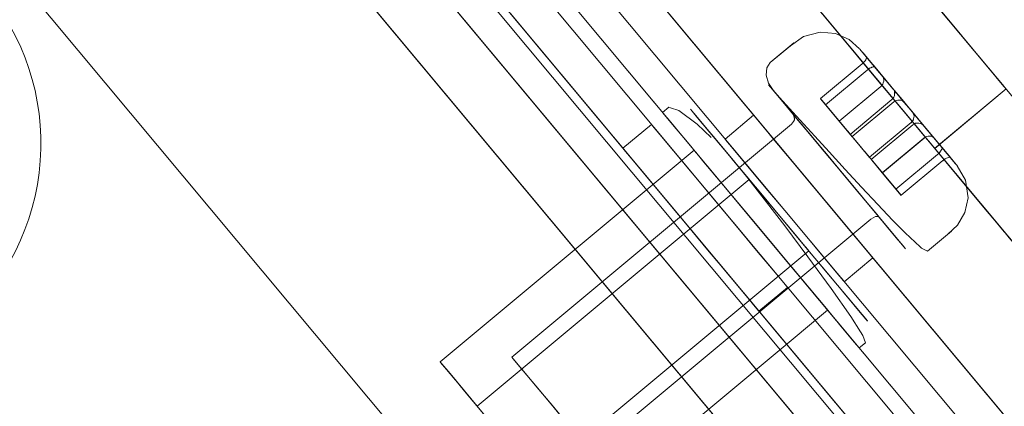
# Model space of a CAD drawing. Header units: millimetres. Extents: x -125266 to 274256, y -711690 to -301689.
# Tile 87 of 256: x -53414 to -53382, y -360852 to -360839. Entities that reach past the tile are written whole.
import ezdxf

# ---------------------------------------------------------------- set-up
doc = ezdxf.new("R2010")
doc.units = ezdxf.units.MM
doc.linetypes.add('CONTINOUS', pattern=[0])
for name, color, linetype, lineweight in [('AD Wall', 8, 'Continuous', 15), ('ARCH', 7, 'Continuous', 0), ('Equipment', 8, 'Continuous', 0), ('HOOD', 6, 'Continuous', 0), ('MEPTEK HVAC-Kitchen Fresh Air Duct', 3, 'Continuous', 30), ('MEPTEK-TEXT1', 7, 'Continuous', 30)]:
    doc.layers.add(name, color=color, linetype=linetype, lineweight=lineweight)
doc.layers.add('Light Equipment', color=8, linetype='Continuous')
doc.styles.get("Standard").update_dxf_attribs({"font": 'ARIALN.TTF'})
doc.styles.add('Times New Roman', font='times.ttf', dxfattribs={"height": 150})
doc.dimstyles.new('ARA-125', dxfattribs={"dimtxt": 200, "dimasz": 75, "dimexe": 0, "dimexo": 75, "dimgap": 7.5, "dimtad": 0, "dimdec": 0, "dimrnd": 5, "dimdsep": 46, "dimtxsty": 'Times New Roman', "dimblk": 'ARCHTICK', "dimcen": 56.25, "dimdle": 56.25, "dimclrd": 256, "dimclre": 256, "dimclrt": 256, "dimazin": 3, "dimtfac": 1, "dimtdec": 0, "dimtix": 1, "dimtmove": 1, "dimatfit": 3, "dimfxl": 0, "dimtolj": 1, "dimlwd": -1, "dimlwe": 0, "dimarcsym": 0})
pattern_1 = [(22.867872, (419150.544, -703283.92), (-30.845707, 73.1364), [])]

# ---------------------------------------------------------------- blocks, each defined once
blk = doc.blocks.new('A$Cf0359734')
at = {"layer": 'Equipment', "extrusion": (0, 0, -1), "elevation": -15}
for points in [[(-610.078, 1224.798, -3.802846), (-1131.035, 947.449, 3.802846)], [(-563.585, 1106.137, -3.146449), (-1057.949, 842.946, 3.146449)], [(-487.766, 400.775, -2.242091), (-477.585, 406.195, 2.242091)]]:
    blk.add_lwpolyline(points, format="xyb", close=True, dxfattribs=at)
for points in [[(-591.722, 1158.987, -3.538831), (-1086.084, 895.797), (-1091.774, 906.486), (-1091.58, 906.121), (-1086.084, 895.797), (-1084.559, 898.382), (-1083.015, 900.957), (-1081.46, 903.525), (-1079.888, 906.087), (-1078.303, 908.636), (-1076.702, 911.181)], [(-1077.22, 914.233), (-1087.359, 908.836), (-1091.168, 906.808, 3.626728), (-598.019, 1169.352)], [(-597.218, 1169.311, -3.616317), (-1091.58, 906.121), (-1091.532, 906.208), (-1091.475, 906.293), (-1091.426, 906.38), (-1091.369, 906.465), (-1091.32, 906.552), (-1091.272, 906.639), (-1091.215, 906.724), (-1091.168, 906.808), (-598.022, 1169.351)], [(-597.218, 1169.31, -3.616317), (-1091.582, 906.12, 3.616317), (-597.219, 1169.312)], [(-591.722, 1158.988, -3.538831), (-1086.084, 895.795), (-1084.554, 898.384), (-1083.015, 900.956), (-1081.455, 903.526), (-1079.889, 906.086), (-1078.304, 908.635), (-1076.703, 911.179)], [(-599.158, 1041.719, -0.011713), (-984.646, 836.489), (-990.409, 833.326), (-995.883, 829.759), (-1000.962, 825.886), (-1005.713, 821.665), (-1011.224, 815.871), (-1016.164, 809.592), (-1020.378, 803.047), (-1023.979, 796.101), (-1025.529, 792.694), (-1080.437, 895.526, 3.572618), (-594.649, 1154.151, -3.572618), (-1080.436, 895.526, 3.572618), (-594.65, 1154.151, -3.572618), (-1080.31, 895.593), (-1031.842, 804.552), (-1031.857, 804.516), (-1031.842, 804.552)], [(-546.271, 1063.035, -2.890001), (-1031.776, 804.429), (-1025.527, 792.692)]]:
    blk.add_lwpolyline(points, format="xyb", dxfattribs=at)
for points in [[(-291.028, 543.105), (-743.017, 302.473)], [(-292.438, 545.753), (-744.427, 305.122)], [(-743.016, 302.474), (-291.027, 543.105), (-743.016, 302.474), (-744.425, 305.121)], [(-245.91, 458.357), (-288.208, 537.808), (-740.197, 297.177)], [(-697.897, 217.726), (-740.196, 297.177), (-734.902, 299.996), (-740.196, 297.177), (-288.207, 537.809)], [(-728.008, 310.463), (-306.033, 535.116), (-728.008, 310.463), (-724.248, 303.401)], [(-732.607, 297.82), (-734.016, 300.467), (-294.39, 534.517)], [(-730.802, 304.671), (-301.007, 533.487), (-730.802, 304.671), (-730.238, 303.612)], [(-734.016, 300.466), (-732.606, 297.819), (-292.98, 531.869)], [(-728.72, 303.287), (-299.682, 531.7)], [(-725.729, 302.928), (-299.82, 529.675), (-300.384, 530.734)], [(-299.821, 529.675), (-300.384, 530.734), (-726.293, 303.987)], [(-726.293, 303.987), (-300.384, 530.734)], [(-725.729, 302.928), (-299.82, 529.675)], [(-298.272, 529.051), (-727.31, 300.639), (-727.982, 300.281), (-728.644, 299.928), (-729.285, 299.587), (-729.894, 299.263), (-730.455, 298.964), (-730.974, 298.688), (-731.429, 298.446), (-731.821, 298.237)], [(-728.009, 310.464), (-724.249, 303.401), (-302.273, 528.054), (-724.249, 303.401), (-302.273, 528.054), (-724.249, 303.401)], [(-515.292, 427.109), (-517.929, 425.705), (-519.597, 424.817), (-520.385, 424.397), (-520.391, 424.395), (-519.697, 424.764), (-518.4, 425.454), (-516.6, 426.413), (-514.376, 427.597), (-511.856, 428.938), (-509.278, 430.311), (-506.885, 431.585), (-504.926, 432.628), (-503.989, 433.127), (-503.428, 433.425), (-503.322, 433.482), (-503.74, 433.259), (-504.767, 432.712), (-506.461, 431.81)], [(-505.052, 429.162), (-503.357, 430.064), (-502.33, 430.611), (-501.912, 430.833), (-502.018, 430.777), (-502.579, 430.478), (-503.516, 429.979), (-505.475, 428.936), (-507.868, 427.662), (-510.446, 426.29), (-512.966, 424.948), (-515.19, 423.764), (-516.99, 422.806), (-518.287, 422.115), (-518.981, 421.746), (-518.975, 421.749), (-518.187, 422.169), (-516.519, 423.057), (-513.882, 424.461), (-515.292, 427.108)], [(-534.563, 413.45), (-530.752, 415.48), (-527.84, 417.03), (-525.701, 418.169), (-524.202, 418.966), (-522.985, 419.615), (-522.387, 419.933), (-522.095, 420.088), (-521.82, 420.235), (-521.248, 420.539), (-520.078, 421.162), (-518.633, 421.931), (-516.547, 423.042), (-513.709, 424.553), (-512.11, 425.404), (-509.977, 426.54), (-511.386, 429.187)], [(-511.387, 429.188), (-513.52, 428.052), (-515.119, 427.201), (-517.957, 425.69), (-520.043, 424.58), (-521.488, 423.81), (-522.658, 423.187), (-523.23, 422.883), (-523.505, 422.736), (-523.797, 422.581), (-524.395, 422.263), (-525.612, 421.615), (-527.111, 420.817), (-529.25, 419.678), (-532.161, 418.128), (-535.973, 416.099)], [(-519.071, 421.698), (-520.48, 424.345)], [(-515.609, 423.768), (-515.186, 423.919), (-514.709, 423.928), (-514.233, 423.787), (-513.787, 423.447), (-513.515, 423.014)], [(-515.764, 423.685), (-515.621, 423.762), (-515.685, 423.728), (-515.849, 423.64), (-516.119, 423.497), (-516.506, 423.291), (-516.977, 423.04), (-517.501, 422.761), (-518.025, 422.482), (-518.507, 422.225), (-518.914, 422.008), (-519.497, 421.698), (-519.804, 421.535)], [(-519.805, 421.534), (-519.948, 421.458), (-519.885, 421.492), (-519.721, 421.579), (-519.451, 421.723), (-519.064, 421.929), (-518.593, 422.179), (-518.069, 422.459), (-517.545, 422.738), (-517.063, 422.994), (-516.655, 423.211), (-516.073, 423.521), (-515.766, 423.685)], [(-515.873, 423.346), (-515.05, 421.8), (-515.278, 421.679)], [(-515.908, 423.609), (-515.921, 423.595), (-515.931, 423.576), (-515.936, 423.547), (-515.932, 423.514), (-515.923, 423.472), (-515.909, 423.432), (-515.891, 423.387), (-515.874, 423.342)], [(-517.096, 422.976), (-515.905, 423.61)], [(-515.909, 423.608), (-516.301, 423.4), (-517.492, 422.765)], [(-516.102, 423.223), (-516.124, 423.265), (-516.152, 423.305), (-516.182, 423.336), (-516.21, 423.362), (-516.237, 423.388), (-516.264, 423.401), (-516.281, 423.406), (-516.299, 423.403)], [(-513.58, 423.149), (-513.109, 422.265)], [(-516.465, 421.046), (-515.279, 421.678), (-516.102, 423.224)], [(-516.62, 423.23), (-517.605, 422.705), (-517.56, 422.723), (-517.517, 422.732), (-517.469, 422.73), (-517.428, 422.718), (-517.382, 422.695), (-517.341, 422.669), (-517.308, 422.633), (-517.28, 422.593)], [(-517.098, 422.975), (-516.622, 423.229), (-516.661, 423.201), (-516.692, 423.171), (-516.713, 423.133), (-516.731, 423.089), (-516.737, 423.038), (-516.739, 422.99), (-516.727, 422.942), (-516.71, 422.897)], [(-516.709, 422.9), (-515.886, 421.354), (-516.363, 421.101)], [(-517.2, 422.638), (-517.217, 422.683), (-517.229, 422.731), (-517.227, 422.78), (-517.218, 422.825), (-517.198, 422.877), (-517.172, 422.918), (-517.135, 422.951), (-517.096, 422.979)], [(-517.49, 422.767), (-517.966, 422.513)], [(-518.08, 422.453), (-517.604, 422.706)], [(-516.377, 421.093), (-517.2, 422.639)], [(-517.283, 422.594), (-516.46, 421.048)], [(-518.472, 422.244), (-518.948, 421.99), (-517.964, 422.515)], [(-517.965, 422.514), (-518.004, 422.486), (-518.036, 422.456), (-518.061, 422.415), (-518.074, 422.374), (-518.08, 422.323), (-518.082, 422.275), (-518.07, 422.227), (-518.053, 422.182)], [(-518.077, 422.454), (-519.269, 421.82), (-519.66, 421.611)], [(-513.109, 422.266), (-513.075, 422.074), (-513.144, 421.846), (-513.308, 421.63), (-513.537, 421.474)], [(-517.801, 420.335), (-517.23, 420.639), (-518.053, 422.185)], [(-518.135, 422.14), (-517.312, 420.594)], [(-518.133, 422.139), (-518.161, 422.179), (-518.194, 422.215), (-518.235, 422.241), (-518.286, 422.261), (-518.332, 422.271), (-518.38, 422.272), (-518.428, 422.26), (-518.473, 422.243), (-519.665, 421.609)], [(-516.238, 421.167), (-515.053, 421.798)], [(-518.951, 421.991), (-518.906, 422.008), (-518.863, 422.018), (-518.815, 422.016), (-518.766, 422.001), (-518.728, 421.981), (-518.687, 421.955), (-518.654, 421.918), (-518.626, 421.879), (-517.803, 420.333)], [(-519.272, 421.82), (-519.285, 421.806), (-519.29, 421.79), (-519.295, 421.76), (-519.288, 421.723), (-519.282, 421.686), (-519.273, 421.643), (-519.256, 421.598), (-519.233, 421.555), (-518.41, 420.009)], [(-513.534, 421.474), (-513.813, 421.333), (-514.388, 421.06), (-515.342, 420.607), (-515.96, 420.312), (-516.646, 419.98), (-517.36, 419.648), (-518.057, 419.324), (-518.68, 419.04), (-519.211, 418.812), (-519.838, 418.573)], [(-519.462, 421.433), (-518.639, 419.887)], [(-519.662, 421.61), (-519.643, 421.614), (-519.622, 421.611), (-519.595, 421.599), (-519.57, 421.578), (-519.54, 421.546), (-519.515, 421.512), (-519.487, 421.473), (-519.464, 421.43)], [(-520.504, 419.293), (-520.691, 419.683), (-520.753, 420.145), (-520.672, 420.63), (-520.379, 421.126), (-519.96, 421.451)], [(-516.46, 421.049), (-515.888, 421.353)], [(-516.361, 421.102), (-516.372, 421.096), (-516.377, 421.093), (-516.372, 421.096), (-516.361, 421.102), (-516.34, 421.113), (-516.308, 421.13), (-516.277, 421.147), (-516.24, 421.166)], [(-518.219, 418.98), (-517.939, 419.129), (-517.409, 419.411), (-517.033, 419.611), (-516.594, 419.845), (-516.112, 420.102), (-515.636, 420.355), (-515.207, 420.584), (-514.858, 420.77), (-514.609, 420.902), (-514.455, 420.984), (-514.397, 421.015), (-514.529, 420.944)], [(-514.428, 420.995), (-514.423, 420.998), (-514.447, 420.978), (-514.475, 420.943), (-514.491, 420.921), (-514.499, 420.91), (-514.507, 420.899), (-514.514, 420.888), (-514.519, 420.872), (-514.527, 420.848), (-514.522, 420.789), (-514.493, 420.682)], [(-514.531, 420.943), (-514.811, 420.794), (-515.341, 420.512), (-515.717, 420.312), (-516.156, 420.078), (-516.638, 419.822), (-517.114, 419.568), (-517.543, 419.34), (-517.893, 419.154), (-518.142, 419.021), (-518.295, 418.939), (-518.353, 418.908), (-518.221, 418.979)], [(-516.935, 420.796), (-516.459, 421.05)], [(-516.468, 421.045), (-516.51, 421.022), (-516.552, 421), (-516.595, 420.977), (-516.637, 420.955), (-516.674, 420.935), (-516.706, 420.918), (-516.732, 420.904), (-516.754, 420.893)], [(-516.755, 420.892), (-517.231, 420.638)], [(-517.222, 420.643), (-517.18, 420.666), (-517.137, 420.688), (-517.095, 420.711), (-517.053, 420.733), (-517.016, 420.753), (-516.984, 420.77), (-516.957, 420.784), (-516.936, 420.795)], [(-514.492, 420.681), (-508.97, 410.309)], [(-513.256, 420.488), (-512.693, 419.43)], [(-518.411, 420.01), (-517.225, 420.642)], [(-517.329, 420.587), (-517.318, 420.592), (-517.313, 420.595), (-517.318, 420.592), (-517.329, 420.587), (-517.35, 420.575), (-517.381, 420.558), (-517.413, 420.542), (-517.45, 420.522)], [(-517.803, 420.334), (-517.327, 420.587)], [(-517.451, 420.521), (-517.801, 420.335), (-518.643, 419.887)], [(-517.195, 416.76), (-516.162, 417.31), (-514.759, 418.057), (-513.955, 418.485), (-513.15, 418.914), (-512.954, 419.018), (-512.409, 419.308), (-511.821, 419.621), (-511.445, 419.821), (-511.297, 419.9), (-511.371, 419.861), (-511.609, 419.734), (-512.388, 419.32), (-513.261, 418.854)], [(-518.64, 419.888), (-518.412, 420.01)], [(-510.619, 419.694), (-510.497, 419.467)], [(-510.677, 419.699), (-510.621, 419.695)], [(-512.259, 419.312), (-511.672, 419.536), (-510.963, 419.723), (-510.678, 419.699)], [(-520.11, 418.539), (-520.581, 419.423)], [(-510.315, 418.97), (-509.751, 417.911)], [(-513.262, 418.854), (-514.294, 418.305), (-515.697, 417.558), (-516.502, 417.129), (-517.306, 416.701), (-518.048, 416.306), (-518.635, 415.993), (-519.011, 415.793), (-519.159, 415.714), (-519.085, 415.754), (-518.847, 415.881), (-518.069, 416.295), (-517.195, 416.76)], [(-519.088, 415.309), (-518.612, 415.651), (-517.685, 416.247), (-516.599, 416.913), (-515.529, 417.557), (-514.596, 418.102), (-513.842, 418.537), (-513.263, 418.852)], [(-518.023, 418.801), (-518.131, 418.94), (-518.221, 418.981)], [(-511.9, 418.718), (-506.886, 409.3)], [(-512.501, 408.428), (-518.022, 418.8)], [(-519.837, 418.574), (-519.887, 418.554), (-520.109, 418.537)], [(-513.904, 418.512), (-508.532, 408.421)], [(-517.989, 416.609), (-518.553, 417.668)], [(-511.181, 407.012), (-516.553, 417.103)], [(-515.798, 414.691), (-516.362, 415.75)], [(-512.827, 406.136), (-517.841, 415.554)], [(-519.367, 415.037), (-519.197, 415.229), (-519.089, 415.307)], [(-519.245, 414.808), (-519.366, 415.035)]]:
    blk.add_lwpolyline(points, dxfattribs=at)
for points in [[(-300.443, 532.427), (-730.237, 303.611)], [(-300.864, 525.406), (-722.839, 300.753)], [(-310.659, 510.899), (-706.676, 300.066)], [(-513.534, 421.474), (-513.328, 421.584), (-513.423, 421.533), (-513.651, 421.412), (-514.037, 421.206), (-514.577, 420.919), (-515.239, 420.566), (-515.975, 420.175), (-516.711, 419.783), (-517.389, 419.422), (-517.966, 419.115), (-518.781, 418.681), (-519.215, 418.45), (-519.422, 418.34), (-519.326, 418.39), (-519.099, 418.512), (-518.712, 418.717), (-518.172, 419.005), (-517.51, 419.357), (-516.775, 419.749), (-516.039, 420.141), (-515.361, 420.502), (-514.784, 420.809), (-513.969, 421.243)], [(-515.905, 419.079), (-516.81, 418.597), (-517.609, 418.171), (-518.197, 417.858), (-518.515, 417.689), (-518.197, 417.858), (-517.609, 418.171), (-516.81, 418.597), (-515.905, 419.079), (-514.999, 419.561), (-514.2, 419.986), (-513.612, 420.299), (-513.295, 420.468), (-513.612, 420.299), (-514.2, 419.986), (-514.999, 419.561)], [(-517.058, 415.972), (-518.001, 415.47), (-518.71, 415.092), (-519.134, 414.867), (-519.24, 414.811), (-519.023, 414.926), (-518.504, 415.202), (-517.71, 415.625), (-516.704, 416.161), (-515.565, 416.767), (-514.374, 417.401), (-513.22, 418.015), (-512.188, 418.565), (-511.356, 419.008), (-510.785, 419.312), (-510.515, 419.456), (-510.568, 419.427), (-510.943, 419.227), (-511.605, 418.875), (-512.516, 418.39), (-513.596, 417.815), (-514.771, 417.19), (-515.957, 416.558)], [(-515.341, 418.019), (-516.246, 417.537), (-517.045, 417.111), (-517.633, 416.799), (-517.951, 416.629), (-517.633, 416.799), (-517.045, 417.111), (-516.246, 417.537), (-515.341, 418.019), (-514.435, 418.501), (-513.636, 418.927), (-513.048, 419.239), (-512.73, 419.409), (-513.048, 419.239), (-513.636, 418.927), (-514.435, 418.501)], [(-516.362, 415.751), (-516.198, 415.838), (-515.727, 416.089), (-514.991, 416.481), (-514.081, 416.965), (-513.09, 417.493), (-512.122, 418.008), (-511.29, 418.451), (-510.682, 418.775), (-510.359, 418.947), (-510.682, 418.775), (-511.29, 418.451), (-512.122, 418.008), (-513.09, 417.493), (-514.081, 416.965), (-514.991, 416.481), (-515.727, 416.089), (-516.198, 415.838)], [(-516.356, 416.346), (-515.44, 416.833), (-514.461, 417.355), (-513.529, 417.851), (-512.74, 418.271), (-512.184, 418.567), (-511.92, 418.708), (-511.973, 418.679), (-512.338, 418.485), (-512.984, 418.141), (-513.831, 417.69), (-514.789, 417.18), (-515.758, 416.664), (-516.632, 416.199), (-517.315, 415.835), (-517.728, 415.616), (-517.839, 415.556), (-517.622, 415.672), (-517.113, 415.943)], [(-515.89, 417.455), (-515.403, 417.714), (-514.884, 417.99), (-514.424, 418.236), (-514.08, 418.419), (-513.915, 418.506), (-513.947, 418.489), (-514.18, 418.365), (-514.567, 418.159), (-515.054, 417.9), (-515.573, 417.624), (-516.033, 417.379), (-516.377, 417.195), (-516.541, 417.108), (-516.51, 417.125), (-516.277, 417.249)], [(-515.798, 414.691), (-515.634, 414.779), (-515.163, 415.03), (-514.427, 415.421), (-513.517, 415.906), (-512.527, 416.433), (-511.558, 416.949), (-510.727, 417.392), (-510.118, 417.716), (-509.795, 417.888), (-510.118, 417.716), (-510.727, 417.392), (-511.558, 416.949), (-512.527, 416.433), (-513.517, 415.906), (-514.427, 415.421), (-515.163, 415.03), (-515.634, 414.779)], [(-509.503, 410.025), (-510.08, 409.717), (-510.757, 409.357), (-511.43, 408.999), (-512.001, 408.694), (-512.377, 408.494), (-512.499, 408.429), (-512.356, 408.505), (-511.97, 408.711), (-511.393, 409.018), (-510.715, 409.379), (-510.037, 409.74), (-509.471, 410.041), (-509.095, 410.242), (-508.968, 410.309), (-509.111, 410.233)], [(-510.426, 407.414), (-511.342, 406.926), (-512.099, 406.523), (-512.607, 406.253), (-512.824, 406.137), (-512.829, 406.134), (-512.713, 406.196), (-512.3, 406.416), (-511.617, 406.78), (-510.743, 407.245), (-509.774, 407.761), (-508.816, 408.271), (-507.969, 408.722), (-507.323, 409.066), (-506.958, 409.26), (-506.884, 409.299), (-506.905, 409.288), (-507.17, 409.147), (-507.726, 408.851), (-508.514, 408.431), (-509.446, 407.935)]]:
    blk.add_lwpolyline(points, close=True, dxfattribs=at)
at = {"layer": 'Equipment', "extrusion": (0, 0, -1)}
for centre, radius, start, end in [((-625.132, 625.132, -15), 625.132, 145.142558, 90.917696), ((-624.647, 624.948, -15), 545.055, 148.86045, 87.1998), ((-624.649, 624.946, -15), 545.055, 148.86045, 87.1998), ((-624.649, 624.946, -15), 545.055, 148.86045, 87.1998), ((-624.649, 624.946, -15), 545.055, 148.86045, 87.1998), ((-624.648, 624.948, -15), 535.053, 147.01591, 89.04434), ((-624.648, 624.948, -15), 535.053, 147.01591, 89.04434)]:
    blk.add_arc(centre, radius, start, end, dxfattribs=at)
blk = doc.blocks.new('ARCH')
at = {"layer": 'AD Wall', "lineweight": 0}
h = blk.add_hatch(dxfattribs=at)
h.set_pattern_fill('ANSI31', color=256, scale=25, angle=-22.1321)
h.set_pattern_definition(pattern_1)
edge = h.paths.add_edge_path()
edge.add_arc((-53209.777, -360694.998), 761.132, 66.950176, 372.725314)
edge.add_line((-52467.341, -360527.338), (-52564.885, -360549.366))
edge.add_arc((-53209.777, -360694.998), 661.132, -293.049824, 12.725314, ccw=False)
edge.add_line((-52950.923, -360086.648), (-52911.77, -359994.631))
h = blk.add_hatch(dxfattribs=at)
h.set_pattern_fill('ANSI31', color=256, scale=25, angle=-22.1321)
h.set_pattern_definition(pattern_1)
edge = h.paths.add_edge_path()
edge.add_arc((-53209.777, -360694.998), 761.132, 66.950176, 372.725314)
edge.add_line((-52467.341, -360527.338), (-52564.885, -360549.366))
edge.add_arc((-53209.777, -360694.998), 661.132, -293.049824, 12.725314, ccw=False)
edge.add_line((-52950.923, -360086.648), (-52911.77, -359994.631))
at = {"layer": 'AD Wall', "lineweight": 0, "extrusion": (0, 0, -1)}
for radius in [761.132, 761.132, 661.132, 661.132]:
    blk.add_arc((53209.777, -360694.998, -5.049), radius, 167.274686, 113.049824, dxfattribs=at)
at = {"layer": 'HOOD'}
blk.add_circle((-53209.777, -360694.998, 5.049), 200, dxfattribs=at)
at = {"layer": 'Light Equipment', "lineweight": 0, "extrusion": (0, 0, -1), "elevation": -5.049}
for points in [[(52997.285, -360133.855, -3.802846), (52619.203, -360587.036, 3.802846)], [(53085.056, -360226.257, -3.146449), (52726.274, -360656.304, 3.146449)], [(53421.029, -360851.082, -2.242091), (53428.418, -360842.226, 2.242091)]]:
    blk.add_lwpolyline(points, format="xyb", close=True, dxfattribs=at)
for points in [[(52681.566, -360597.53), (52674.208, -360606.349), (52671.443, -360609.663, 3.626728), (53029.343, -360180.672)], [(53030.101, -360180.409, -3.616317), (52671.32, -360610.454), (52671.332, -360610.355), (52671.353, -360610.255), (52671.365, -360610.156), (52671.386, -360610.056), (52671.399, -360609.957), (52671.411, -360609.858), (52671.432, -360609.758), (52671.443, -360609.663), (53029.342, -360180.674)], [(53030.101, -360180.41, -3.616317), (52671.318, -360610.456, 3.616317), (53030.101, -360180.408)], [(53039.081, -360187.901, -3.538831), (52680.301, -360617.948), (52680.744, -360614.974), (52681.2, -360612.012), (52681.677, -360609.043), (52682.163, -360606.082), (52682.671, -360603.124), (52683.196, -360600.164)], [(53039.082, -360187.901, -3.538831), (52680.301, -360617.947), (52671.003, -360610.189), (52671.321, -360610.454), (52680.301, -360617.947), (52680.74, -360614.977), (52681.2, -360612.01), (52681.673, -360609.046), (52682.163, -360606.081), (52682.671, -360603.122), (52683.196, -360600.162)], [(53076.373, -360299.33, -0.011713), (52796.609, -360634.668), (52792.462, -360639.77), (52788.735, -360645.136), (52785.489, -360650.637), (52782.678, -360656.337), (52779.757, -360663.781), (52777.546, -360671.458), (52776.108, -360679.109), (52775.39, -360686.899), (52775.238, -360690.639), (52685.634, -360616.071, 3.572618), (53038.192, -360193.484, -3.572618), (52685.634, -360616.07, 3.572618), (53038.191, -360193.484, -3.572618), (52685.726, -360615.961), (52764.922, -360682.033), (52764.921, -360682.072), (52764.922, -360682.033)], [(53117.333, -360259.66, -2.890001), (52765.029, -360682.122), (52775.24, -360690.64)]]:
    blk.add_lwpolyline(points, format="xyb", dxfattribs=at)
for points in [[(53549.65, -360645.12), (53221.621, -361038.305)], [(53547.346, -360643.197), (53219.317, -361036.382)], [(53221.622, -361038.304), (53549.65, -360645.119), (53221.622, -361038.304), (53219.319, -361036.382)], [(53623.372, -360706.625), (53554.257, -360648.964), (53226.229, -361042.148)], [(53295.344, -361099.809), (53226.229, -361042.148), (53230.072, -361037.542), (53226.229, -361042.148), (53554.258, -360648.963)], [(53233.017, -361038.693), (53230.714, -361036.772), (53549.771, -360654.341)], [(53230.715, -361036.773), (53233.018, -361038.694), (53552.074, -360656.263)], [(53232.108, -361031.667), (53544.03, -360657.788), (53232.108, -361031.667), (53233.029, -361032.435)], [(53232.513, -361025.249), (53538.76, -360658.173), (53232.513, -361025.249), (53238.657, -361030.375)], [(53234.558, -361032.165), (53545.93, -360658.945)], [(53237.464, -361031.371), (53546.565, -360660.872), (53545.644, -360660.104)], [(53546.565, -360660.872), (53545.644, -360660.104), (53236.542, -361030.602)], [(53236.542, -361030.602), (53545.643, -360660.104)], [(53548.234, -360660.866), (53236.862, -361034.087), (53236.374, -361034.671), (53235.893, -361035.247), (53235.428, -361035.804), (53234.987, -361036.334), (53234.579, -361036.822), (53234.203, -361037.274), (53233.872, -361037.67), (53233.588, -361038.01)], [(53237.464, -361031.371), (53546.565, -360660.872)], [(53232.513, -361025.249), (53238.657, -361030.374), (53544.903, -360663.298), (53238.657, -361030.374), (53544.903, -360663.298), (53238.657, -361030.374)], [(53385.61, -360837.058), (53383.697, -360839.352), (53382.487, -360840.803), (53381.914, -360841.489), (53381.91, -360841.494), (53382.414, -360840.89), (53383.355, -360839.762), (53384.661, -360838.196), (53386.275, -360836.262), (53388.104, -360834.069), (53389.975, -360831.827), (53391.712, -360829.745), (53393.134, -360828.041), (53393.814, -360827.226), (53394.221, -360826.738), (53394.298, -360826.645), (53393.994, -360827.009), (53393.249, -360827.903), (53392.019, -360829.376)], [(53394.323, -360831.299), (53395.553, -360829.825), (53396.298, -360828.931), (53396.602, -360828.568), (53396.525, -360828.66), (53396.118, -360829.148), (53395.438, -360829.963), (53394.016, -360831.667), (53392.279, -360833.749), (53390.408, -360835.992), (53388.579, -360838.184), (53386.965, -360840.118), (53385.659, -360841.684), (53384.718, -360842.812), (53384.214, -360843.416), (53384.218, -360843.411), (53384.791, -360842.725), (53386.001, -360841.274), (53387.914, -360838.981), (53385.612, -360837.059)], [(53372.905, -360856.971), (53375.672, -360853.655), (53377.785, -360851.122), (53379.337, -360849.261), (53380.425, -360847.958), (53381.308, -360846.899), (53381.742, -360846.378), (53381.954, -360846.125), (53382.154, -360845.886), (53382.569, -360845.388), (53383.418, -360844.37), (53384.467, -360843.113), (53385.981, -360841.298), (53388.04, -360838.83), (53389.2, -360837.439), (53390.749, -360835.583), (53388.446, -360833.662)], [(53388.445, -360833.661), (53386.896, -360835.517), (53385.736, -360836.908), (53383.677, -360839.376), (53382.163, -360841.191), (53381.114, -360842.448), (53380.265, -360843.466), (53379.85, -360843.963), (53379.65, -360844.203), (53379.439, -360844.456), (53379.004, -360844.977), (53378.121, -360846.036), (53377.033, -360847.339), (53375.481, -360849.2), (53373.368, -360851.733), (53370.601, -360855.049)], [(53386.576, -360840.272), (53386.911, -360839.974), (53387.35, -360839.785), (53387.843, -360839.736), (53388.385, -360839.883), (53388.799, -360840.182)], [(53388.689, -360840.081), (53389.458, -360840.723)], [(53386.463, -360840.408), (53386.567, -360840.283), (53386.521, -360840.338), (53386.402, -360840.481), (53386.206, -360840.716), (53385.925, -360841.052), (53385.583, -360841.462), (53385.203, -360841.918), (53384.822, -360842.374), (53384.473, -360842.793), (53384.177, -360843.148), (53383.754, -360843.654), (53383.531, -360843.922)], [(53386.359, -360840.532), (53386.352, -360840.55), (53386.35, -360840.572), (53386.357, -360840.601), (53386.372, -360840.629), (53386.396, -360840.665), (53386.425, -360840.697), (53386.458, -360840.732), (53386.491, -360840.767)], [(53383.53, -360843.923), (53383.426, -360844.047), (53383.473, -360843.992), (53383.592, -360843.849), (53383.788, -360843.614), (53384.068, -360843.278), (53384.41, -360842.868), (53384.79, -360842.412), (53385.171, -360841.956), (53385.521, -360841.537), (53385.816, -360841.183), (53386.239, -360840.676), (53386.462, -360840.409)], [(53385.496, -360841.566), (53386.361, -360840.53)], [(53386.358, -360840.534), (53386.073, -360840.875), (53385.209, -360841.911)], [(53389.457, -360840.722), (53389.561, -360840.887), (53389.583, -360841.124), (53389.513, -360841.386), (53389.359, -360841.617)], [(53386.49, -360840.763), (53387.835, -360841.885), (53387.67, -360842.083)], [(53386.325, -360840.963), (53386.288, -360840.933), (53386.247, -360840.906), (53386.208, -360840.889), (53386.172, -360840.875), (53386.137, -360840.861), (53386.107, -360840.86), (53386.09, -360840.861), (53386.074, -360840.871)], [(53386.808, -360843.116), (53387.669, -360842.085), (53386.324, -360840.963)], [(53385.495, -360841.568), (53385.841, -360841.153), (53385.815, -360841.194), (53385.797, -360841.234), (53385.792, -360841.277), (53385.792, -360841.324), (53385.806, -360841.374), (53385.822, -360841.419), (53385.852, -360841.459), (53385.885, -360841.494)], [(53385.842, -360841.152), (53385.127, -360842.009), (53385.162, -360841.976), (53385.199, -360841.951), (53385.244, -360841.934), (53385.286, -360841.931), (53385.338, -360841.934), (53385.385, -360841.943), (53385.43, -360841.964), (53385.47, -360841.991)], [(53385.883, -360841.491), (53387.228, -360842.613), (53386.882, -360843.027)], [(53385.528, -360841.918), (53385.495, -360841.883), (53385.466, -360841.843), (53385.449, -360841.798), (53385.441, -360841.752), (53385.44, -360841.697), (53385.448, -360841.649), (53385.47, -360841.604), (53385.496, -360841.564)], [(53389.362, -360841.616), (53389.157, -360841.852), (53388.727, -360842.321), (53388.014, -360843.1), (53387.553, -360843.606), (53387.042, -360844.172), (53386.506, -360844.748), (53385.982, -360845.311), (53385.512, -360845.809), (53385.106, -360846.22), (53384.615, -360846.678)], [(53384.149, -360843.494), (53381.846, -360841.573)], [(53392.733, -360842.166), (53392.931, -360842.331)], [(53392.677, -360842.184), (53392.731, -360842.166)], [(53391.358, -360843.138), (53391.817, -360842.709), (53392.403, -360842.269), (53392.677, -360842.184)], [(53386.973, -360842.919), (53387.833, -360841.887)], [(53386.872, -360843.04), (53385.527, -360841.918)], [(53385.468, -360841.991), (53386.813, -360843.113)], [(53385.211, -360841.908), (53384.865, -360842.323)], [(53384.782, -360842.422), (53385.128, -360842.007)], [(53387.747, -360847.361), (53388.496, -360846.463), (53389.514, -360845.243), (53390.099, -360844.543), (53390.683, -360843.843), (53390.825, -360843.672), (53391.22, -360843.198), (53391.647, -360842.687), (53391.92, -360842.36), (53392.027, -360842.231), (53391.974, -360842.295), (53391.801, -360842.503), (53391.236, -360843.18), (53390.602, -360843.939)], [(53389.991, -360842.424), (53390.912, -360843.193)], [(53388.714, -360842.396), (53388.718, -360842.392), (53388.703, -360842.419), (53388.69, -360842.462), (53388.684, -360842.489), (53388.681, -360842.502), (53388.678, -360842.515), (53388.675, -360842.528), (53388.676, -360842.545), (53388.679, -360842.57), (53388.705, -360842.623), (53388.772, -360842.711)], [(53385.962, -360845.691), (53386.165, -360845.447), (53386.55, -360844.987), (53386.822, -360844.66), (53387.141, -360844.278), (53387.491, -360843.858), (53387.837, -360843.444), (53388.148, -360843.071), (53388.402, -360842.767), (53388.582, -360842.55), (53388.694, -360842.417), (53388.736, -360842.366), (53388.64, -360842.481)], [(53388.639, -360842.483), (53388.435, -360842.727), (53388.051, -360843.187), (53387.778, -360843.514), (53387.459, -360843.897), (53387.109, -360844.316), (53386.764, -360844.73), (53386.452, -360845.103), (53386.199, -360845.407), (53386.018, -360845.624), (53385.907, -360845.757), (53385.865, -360845.808), (53385.961, -360845.693)], [(53384.866, -360842.322), (53384.84, -360842.362), (53384.822, -360842.402), (53384.814, -360842.45), (53384.818, -360842.492), (53384.831, -360842.542), (53384.848, -360842.587), (53384.877, -360842.627), (53384.91, -360842.663)], [(53384.498, -360842.763), (53384.152, -360843.177), (53384.867, -360842.321)], [(53384.784, -360842.42), (53383.92, -360843.456), (53383.635, -360843.797)], [(53388.774, -360842.711), (53397.796, -360850.238)], [(53393.287, -360842.723), (53394.208, -360843.491)], [(53386.812, -360843.112), (53387.227, -360842.615)], [(53385.838, -360844.279), (53386.253, -360843.781), (53384.909, -360842.659)], [(53384.849, -360842.732), (53386.194, -360843.854)], [(53384.852, -360842.732), (53384.811, -360842.706), (53384.767, -360842.684), (53384.719, -360842.676), (53384.664, -360842.677), (53384.618, -360842.685), (53384.572, -360842.702), (53384.532, -360842.731), (53384.497, -360842.764), (53383.632, -360843.8)], [(53386.884, -360843.026), (53386.876, -360843.035), (53386.872, -360843.04), (53386.876, -360843.035), (53386.884, -360843.026), (53386.899, -360843.008), (53386.922, -360842.98), (53386.945, -360842.952), (53386.972, -360842.92)], [(53386.467, -360843.525), (53386.813, -360843.111)], [(53386.806, -360843.118), (53386.776, -360843.155), (53386.745, -360843.192), (53386.714, -360843.229), (53386.683, -360843.266), (53386.656, -360843.298), (53386.633, -360843.326), (53386.614, -360843.349), (53386.599, -360843.367)], [(53384.15, -360843.177), (53384.185, -360843.144), (53384.221, -360843.12), (53384.266, -360843.103), (53384.317, -360843.098), (53384.36, -360843.103), (53384.408, -360843.112), (53384.452, -360843.133), (53384.493, -360843.159), (53385.838, -360844.281)], [(53386.598, -360843.368), (53386.252, -360843.783)], [(53383.916, -360843.457), (53383.91, -360843.475), (53383.911, -360843.492), (53383.918, -360843.521), (53383.938, -360843.553), (53383.958, -360843.585), (53383.982, -360843.621), (53384.015, -360843.657), (53384.052, -360843.688), (53385.397, -360844.809)], [(53391.914, -360843.553), (53400.107, -360850.389)], [(53386.259, -360843.775), (53386.289, -360843.738), (53386.32, -360843.701), (53386.351, -360843.664), (53386.382, -360843.627), (53386.409, -360843.595), (53386.432, -360843.568), (53386.451, -360843.544), (53386.466, -360843.526)], [(53385.396, -360844.809), (53386.257, -360843.777)], [(53383.634, -360843.798), (53383.65, -360843.788), (53383.671, -360843.782), (53383.701, -360843.784), (53383.732, -360843.794), (53383.772, -360843.811), (53383.808, -360843.834), (53383.849, -360843.86), (53383.885, -360843.89)], [(53390.602, -360843.94), (53389.852, -360844.838), (53388.834, -360846.058), (53388.25, -360846.758), (53387.666, -360847.458), (53387.128, -360848.103), (53386.702, -360848.614), (53386.429, -360848.941), (53386.321, -360849.07), (53386.375, -360849.006), (53386.548, -360848.799), (53387.113, -360848.122), (53387.747, -360847.362)], [(53386.54, -360849.419), (53386.852, -360848.922), (53387.486, -360848.022), (53388.241, -360846.996), (53388.99, -360845.995), (53389.649, -360845.139), (53390.183, -360844.452), (53390.601, -360843.942)], [(53386.182, -360843.867), (53386.189, -360843.858), (53386.193, -360843.854), (53386.189, -360843.858), (53386.182, -360843.867), (53386.166, -360843.886), (53386.143, -360843.913), (53386.12, -360843.941), (53386.093, -360843.973)], [(53385.837, -360844.28), (53386.183, -360843.866)], [(53386.092, -360843.974), (53385.839, -360844.278), (53385.228, -360845.01)], [(53383.886, -360843.887), (53385.231, -360845.009)], [(53383.728, -360846.262), (53383.408, -360845.971), (53383.175, -360845.566), (53383.068, -360845.086), (53383.153, -360844.517), (53383.418, -360844.058)], [(53390.135, -360844.499), (53398.913, -360851.822)], [(53385.23, -360845.008), (53385.395, -360844.81)], [(53386.211, -360845.783), (53386.059, -360845.695), (53385.96, -360845.691)], [(53395.234, -360853.311), (53386.212, -360845.784)], [(53384.376, -360846.812), (53383.607, -360846.17)], [(53396.991, -360854.126), (53388.213, -360846.802)], [(53384.617, -360846.677), (53384.578, -360846.714), (53384.378, -360846.813)], [(53387.068, -360847.801), (53386.147, -360847.032)], [(53389.82, -360848.752), (53388.899, -360847.983)], [(53395.796, -360855.557), (53387.603, -360848.722)], [(53386.384, -360849.776), (53386.469, -360849.534), (53386.54, -360849.421)], [(53386.584, -360849.942), (53386.385, -360849.777)]]:
    blk.add_lwpolyline(points, dxfattribs=at)
for points in [[(53544.951, -360658.557), (53233.03, -361032.436)], [(53547.207, -360665.22), (53240.96, -361032.296)], [(53543.598, -360682.348), (53256.191, -361026.843)], [(53389.362, -360841.616), (53389.512, -360841.436), (53389.442, -360841.519), (53389.277, -360841.717), (53388.997, -360842.054), (53388.605, -360842.523), (53388.125, -360843.099), (53387.591, -360843.739), (53387.056, -360844.379), (53386.565, -360844.969), (53386.146, -360845.471), (53385.554, -360846.18), (53385.239, -360846.558), (53385.089, -360846.737), (53385.158, -360846.654), (53385.324, -360846.456), (53385.604, -360846.12), (53385.996, -360845.65), (53386.476, -360845.075), (53387.01, -360844.435), (53387.544, -360843.794), (53388.036, -360843.205), (53388.455, -360842.703), (53389.047, -360841.994)], [(53388.17, -360848.04), (53387.486, -360848.86), (53386.972, -360849.477), (53386.664, -360849.846), (53386.587, -360849.938), (53386.745, -360849.749), (53387.121, -360849.298), (53387.698, -360848.607), (53388.428, -360847.732), (53389.254, -360846.741), (53390.118, -360845.705), (53390.956, -360844.701), (53391.705, -360843.803), (53392.309, -360843.08), (53392.723, -360842.583), (53392.919, -360842.348), (53392.881, -360842.394), (53392.608, -360842.721), (53392.128, -360843.297), (53391.467, -360844.089), (53390.683, -360845.028), (53389.83, -360846.051), (53388.97, -360847.082)], [(53388.069, -360844.728), (53387.412, -360845.515), (53386.831, -360846.211), (53386.405, -360846.722), (53386.174, -360846.998), (53386.405, -360846.722), (53386.831, -360846.211), (53387.412, -360845.515), (53388.069, -360844.728), (53388.726, -360843.94), (53389.306, -360843.245), (53389.732, -360842.734), (53389.963, -360842.457), (53389.732, -360842.734), (53389.306, -360843.245), (53388.726, -360843.94)], [(53388.898, -360847.983), (53389.018, -360847.84), (53389.36, -360847.43), (53389.894, -360846.79), (53390.554, -360845.998), (53391.273, -360845.137), (53391.976, -360844.294), (53392.579, -360843.571), (53393.021, -360843.041), (53393.256, -360842.76), (53393.021, -360843.041), (53392.579, -360843.571), (53391.976, -360844.294), (53391.273, -360845.137), (53390.554, -360845.998), (53389.894, -360846.79), (53389.36, -360847.43), (53389.018, -360847.84)], [(53388.99, -360845.497), (53388.333, -360846.284), (53387.753, -360846.98), (53387.327, -360847.491), (53387.096, -360847.767), (53387.327, -360847.491), (53387.753, -360846.98), (53388.333, -360846.284), (53388.99, -360845.497), (53389.647, -360844.709), (53390.228, -360844.014), (53390.654, -360843.503), (53390.885, -360843.226), (53390.654, -360843.503), (53390.228, -360844.014), (53389.647, -360844.709)], [(53389.82, -360848.752), (53389.939, -360848.609), (53390.281, -360848.199), (53390.815, -360847.559), (53391.476, -360846.767), (53392.194, -360845.906), (53392.898, -360845.063), (53393.501, -360844.34), (53393.943, -360843.81), (53394.177, -360843.529), (53393.943, -360843.81), (53393.501, -360844.34), (53392.898, -360845.063), (53392.194, -360845.906), (53391.476, -360846.767), (53390.815, -360847.559), (53390.281, -360848.199), (53389.939, -360848.609)], [(53388.68, -360847.43), (53389.345, -360846.633), (53390.055, -360845.781), (53390.732, -360844.97), (53391.304, -360844.284), (53391.708, -360843.8), (53391.9, -360843.57), (53391.861, -360843.616), (53391.596, -360843.934), (53391.127, -360844.496), (53390.513, -360845.233), (53389.817, -360846.066), (53389.114, -360846.909), (53388.48, -360847.669), (53387.984, -360848.263), (53387.685, -360848.622), (53387.604, -360848.719), (53387.762, -360848.53), (53388.13, -360848.088)], [(53388.694, -360846.227), (53389.047, -360845.803), (53389.424, -360845.351), (53389.758, -360844.951), (53390.008, -360844.651), (53390.127, -360844.509), (53390.104, -360844.536), (53389.935, -360844.739), (53389.654, -360845.075), (53389.301, -360845.499), (53388.924, -360845.95), (53388.59, -360846.351), (53388.34, -360846.65), (53388.221, -360846.793), (53388.244, -360846.765), (53388.413, -360846.563)], [(53397.539, -360853.469), (53396.874, -360854.266), (53396.324, -360854.924), (53395.956, -360855.366), (53395.798, -360855.555), (53395.794, -360855.56), (53395.879, -360855.458), (53396.178, -360855.099), (53396.674, -360854.505), (53397.308, -360853.745), (53398.011, -360852.902), (53398.707, -360852.069), (53399.321, -360851.332), (53399.79, -360850.77), (53400.055, -360850.452), (53400.109, -360850.388), (53400.094, -360850.406), (53399.902, -360850.637), (53399.498, -360851.12), (53398.926, -360851.806), (53398.249, -360852.617)], [(53397.41, -360850.703), (53396.991, -360851.205), (53396.499, -360851.794), (53396.012, -360852.379), (53395.597, -360852.877), (53395.324, -360853.204), (53395.235, -360853.309), (53395.339, -360853.185), (53395.62, -360852.849), (53396.038, -360852.347), (53396.53, -360851.757), (53397.022, -360851.168), (53397.433, -360850.675), (53397.706, -360850.348), (53397.798, -360850.238), (53397.694, -360850.362)]]:
    blk.add_lwpolyline(points, close=True, dxfattribs=at)
at = {"layer": 'Light Equipment', "lineweight": 0}
blk.add_circle((-53209.777, -360694.998, 5.049), 200, dxfattribs=at)
at = {"layer": 'Light Equipment', "lineweight": 0, "extrusion": (0, 0, -1)}
for centre, radius, start, end in [((53209.26, -360695.008, -5.049), 625.132, 167.274686, 113.049824), ((53209.779, -360694.995, -5.049), 545.055, 170.99258, 109.33193), ((53209.777, -360694.998, -5.049), 545.055, 170.99258, 109.33193), ((53209.777, -360694.998, -5.049), 545.055, 170.99258, 109.33193), ((53209.777, -360694.998, -5.049), 545.055, 170.99258, 109.33193), ((53209.778, -360694.996, -5.049), 535.053, 169.14804, 111.17647), ((53209.778, -360694.996, -5.049), 535.053, 169.14804, 111.17647)]:
    blk.add_arc(centre, radius, start, end, dxfattribs=at)
at = {"layer": 'Equipment', "rotation": 337.8678715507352}
blk.add_blockref('A$Cf0359734', (-54023.845, -361038.564, -9.95), dxfattribs=at)
blk = doc.blocks.new('_ArchTick')
at = {"color": 0, "linetype": 'ByBlock', "const_width": 0.15}
blk.add_lwpolyline([(-0.5, -0.5), (0.5, 0.5)], dxfattribs=at)

msp = doc.modelspace()

# ---------------------------------------------------------------- linework, layer by layer
at = {"layer": 'HOOD'}
msp.add_circle((-53209.777, -360694.998, 5.049), 200, dxfattribs=at)

# ---------------------------------------------------------------- block references
at = {"layer": 'ARCH'}
msp.add_blockref('ARCH', (0, 0), dxfattribs=at)

# ---------------------------------------------------------------- texts
at = {"layer": 'MEPTEK-TEXT1', "char_height": 350, "attachment_point": 1}
for s, insert, width in [('{\\fCalibri|b0|i0|c0|p34;\\H1.28571x;\\C1;GENERAL GUIDELINES-HVAC :\\P\\fArial Narrow|b0|i0|c0|p34;\\H0.88889x;\\C256;\\P\\fCalibri|b0|i0|c0|p34;\\C4;DUCTING :\\H0.875x;\\P\\pi-1050,l1050,t1050;\\C256;1.^IDUCTING SHALL BE IN ACCORDANCE WITH IS 655, GALVANIZED IRON SHEET TO BE USED FOR ALL DUCTING WORKS. THERMAL INSULATION ON DUCTS SHALL BE 19 MM THICK. CLOSED CELL CLASS “O” BS 476 PART 6-7 FM APPROVED NITRILE RUBBER ELASTOMERIC INSULATION THERMAL CONDUCTIVITY 0.033 WATTS PER METER-KELVIN (W/(M.K)) AT 0°C FOR AIR CONDITIONING DUCTING. \\P2.^ITHERMAL INSULATION ON KITCHEN EXHAUST DUCTING SHALL BE 80 MM THICK ALUMINUM FOIL FACED RESIN BONDED FIBRE GLASS WOOL OF DENSITY NOT LESS THAN 48 KG/M3.\\P3.^ITHERMAL INSULATION ON FRESH AIR, SUPPLY AIR AND RETURN AIR SHALL BE 19MM THICK CLOSED CELL ANTI-MICROBIAL CLASS “O” BS 476 AND PART 6 & 7 FM APPROVED NITRILE RUBBER ELASTOMERIC INSULATION THERMAL CONDUCTIVITY 0.033 WATTS PER METER-KELVIN (W/ (M\\fArial|b0|i0|c0|p34;.\\fCalibri|b0|i0|c0|p34;K)) AT 0°C.\\P4.^IAPPROPRIATE NUMBER OF TRAP DOORS SHALL BE PROVIDED IN KITCHEN EXHAUST DUCTING FOR OIL/GREASE CLEANING PURPOSE.\\P5.^IDUCTING INSTALLATION WITH RESPECT TO FRESH AIR INTAKE, KITCHEN EXHAUST OUT FROM LOCATION UP TO LOUVERS AT FAÇADE SHALL BE IN THE SCOPE OF CONCESSIONER INCLUDING AIR WASHER, EXHAUST FAN SECTION DRY SCRUBBER ETC.\\P6.^IEACH AND EVERY KITCHEN EXHAUST HOOD SHOULD BE EQUIPPED WITH UL LISTED, WET CHEMICAL BASED, MECHANICALLY OPERATED, AUTOMATIC FIRE SUPPRESSION SYSTEM. SEPARATE DRAWING TO BE SUBMITTED FOR HOOD SUPPRESSION SYSTEM.\\P7.^ISUPPORTING OF DUCTING TO BE DONE WITH USING ANGLE 50X 50 X 5MM AND TIE ROD OF SIZE MINIMUM 10 MM DIA/ AS PER DUCT SIZE.\\P8.^IPOST COMPLETION OF ONSITE WORK, CONCESSIONAIRE HAS TO SHARE TESTING AND COMMISSIONING REPORT WITH DIAL.\\P9.^IINTEGRATION WITH FIRE ALARM SYSTEM, SO THAT AHU GET SWITCHED OFF IN CASE OF ANY FIRE INCIDENT.\\P10.^IFOR EQUIPMENT PLACEMENT STRUCTURAL DETAILS TO BE APPROVED BY STRUCTURAL CONSULTANT AND SAME TO BE SHARE WITH DIAL.\\P11.^ITRAP DOOR WITH PROPER ACCESS TO BE PROVIDED FOR FILTER AND COPPER COIL CLEANING.\\P12.^IKITCHEN VENTILATION SHALL COMPLY TO NFPA 96 GUIDELINE.}', (-102876.109, -301696.901), 28043.42879), ('{\\fCalibri|b0|i0|c0|p34;\\H1.28571x;\\C1;CHILLED WATER PIPING:-\\H0.77778x;\\P\\pi-1050,l1050,t1050;\\C256;1.^ICHILLED WATER PIPING SHALL BE CONFIRMING TO IS:1239 PART I CLASS ‘C’ HEAVY AND FITTING SHALL BE CONFORMING TO ASTM A-105,3000LBS SOCKET WELD END (UP TO 50MM) & 1S:1239 PART-II HEAVY/ASTM A-234 WPB, GR.B BUTT WELD FITTING ( ABOVE 50NB PIPE SIZE)\\P2.^IPIPING CONNECTION SHOULD BE SOCKET WELDED UP TO 50NB SIZE AND SHALL BE BUTT WELD ABOVE 50NB PIPE SIZE. PIPE FLANGES SHOULD BE CONFIRMING TO ASTM A-105 # 150 SORF AND FLANGE DIMENSION SHOULD BE IN ACCORDANCE WITH ASME/ANSI B 16.5 (150 SORF), FITTING TO FITTING WELDING IS NOT ALLOWED. NOZZLE CONNECTIONS/THREDOLETS/WELDOLETS ARE NOT ALLOWED BY PUNCTURING THE PIPE. ONLY EQUAL/UNEQUAL TEE’S SHALL BE USED FOR BRANCH CONNECTION FROM HEADER. SOCKET WELD END TEE SHOULD BE USED FOR BRANCH CONNECTION (UP-TO -50NB PIPE SIZE) W.R.T TO PRESSURE GAUGE/TEMPERATURE GAUGE/AIR VENT/DRAIN POINT ETC.\\P3.^IPOST INSTALLATION CLEARANCE BY DIAL, CHW PIPING SHALL BE TESTED @15KGF/CM2 HYDROSTATICS PRESSURE FOR 24HRS HOLD TIME AND TESTING SHOULD BE WITNESSED TO DIAL TEAM.\\P4.^ITHERMAL INSULATION ON CHW AND CONDENSATE DRAIN PIPING LINE SHALL BE 25MM THICK. CLOSED CELL ANTI-MICROBIAL CLASS “O” BS 476 AND PART 6 & 7 FM APPROVED NITRILE RUBBER ELASTOMERIC INSULATION THERMAL CONDUCTIVITY 0.033 WATTS PER METER-KELVIN (W/ (M\\fArial|b0|i0|c0|p34;⋅\\fCalibri|b0|i0|c0|p34;K)) AT 0°C.\\P5.^ICONDENSATE DRAIN PIPING SHALL BE COMPLYING TO IS 4985 CLASS 3 UPVC PIPE. SOLVENT CEMENT COMPLYING WITH ASTM D2564 SHALL BE USED FOR JOINTS.\\P6.^IFOR CEILING SUSPENDED CHILLED WATER PIPE:  PIPE SHOULD BE HANGED WITH TIE ROD OF SIZE MINIMUM 10 MM DIA.}', (-102709.024, -319968.004), 24849.35391)]:
    msp.add_mtext(s, dxfattribs=dict(at, insert=insert, width=width))

# ---------------------------------------------------------------- leaders
at = {"layer": 'MEPTEK HVAC-Kitchen Fresh Air Duct', "linetype": 'CONTINOUS', "lineweight": -2, "ltscale": 25}
msp.add_leader([(-54089.525, -360808.891), (-54089.525, -362709.219), (-53079.775, -362709.219)], dimstyle='ARA-125', override={"dimtxt": 150, "dimasz": 150}, dxfattribs=at)

doc.saveas('drawing.dxf')
